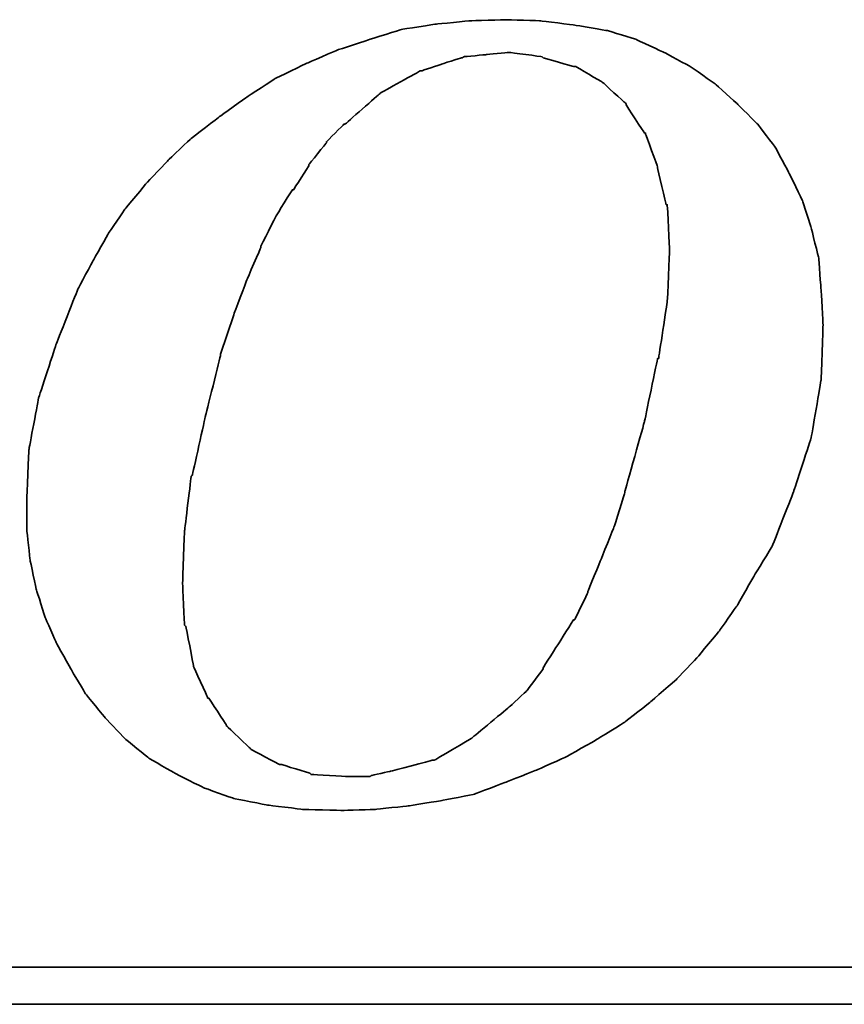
# Model space of a CAD drawing. Header units: inches. Extents: x 15 to 293, y 73 to 220.
# Tile 43 of 48: x 254.48 to 257.44, y 149.1 to 152.63. Entities that reach past the tile are written whole.
import ezdxf

# ---------------------------------------------------------------- set-up
doc = ezdxf.new("R2010")
doc.units = ezdxf.units.IN
doc.header["$LTSCALE"] = 0.1
doc.layers.add('DIM', color=4, linetype='Continuous')
doc.layers.add('layer 1', color=7, linetype='Continuous')

# ---------------------------------------------------------------- blocks, each defined once
blk = doc.blocks.new('TBI MOTION logo(完整正式版)')
at = {"layer": 'layer 1', "color": 22, "lineweight": 35}
for points, knots in [([(35.79625, -6.98375), (35.79625, -6.98375), (36.23125, -7.43875), (36.23125, -7.43875), (36.23125, -7.43875), (36.23125, -7.43875), (36.75625, -7.87125), (36.75625, -7.87125), (36.75625, -7.87125), (36.75625, -7.87125), (37.33125, -8.20375), (37.33125, -8.20375), (37.33125, -8.20375), (37.33125, -8.20375), (37.95625, -8.51875), (37.95625, -8.51875), (37.95625, -8.51875), (37.95625, -8.51875), (38.62625, -8.75875), (38.62625, -8.75875), (38.62625, -8.75875), (38.62625, -8.75875), (39.37125, -8.90375), (39.37125, -8.90375), (39.37125, -8.90375), (39.37125, -8.90375), (40.14125, -8.99875), (40.14125, -8.99875), (40.14125, -8.99875), (40.14125, -8.99875), (41.02625, -9.02375), (41.02625, -9.02375), (41.02625, -9.02375), (41.02625, -9.02375), (41.74625, -8.99875), (41.74625, -8.99875), (41.74625, -8.99875), (41.74625, -8.99875), (42.46625, -8.92375), (42.46625, -8.92375), (42.46625, -8.92375), (42.46625, -8.92375), (43.21125, -8.80625), (43.21125, -8.80625), (43.21125, -8.80625), (43.21125, -8.80625), (43.93125, -8.66375), (43.93125, -8.66375), (43.93125, -8.66375), (43.93125, -8.66375), (44.62625, -8.39875), (44.62625, -8.39875), (44.62625, -8.39875), (44.62625, -8.39875), (45.29625, -8.13375), (45.29625, -8.13375), (45.29625, -8.13375), (45.29625, -8.13375), (45.94625, -7.84375), (45.94625, -7.84375), (45.94625, -7.84375), (45.94625, -7.84375), (46.61625, -7.46375), (46.61625, -7.46375), (46.61625, -7.46375), (46.61625, -7.46375), (47.24125, -7.07875), (47.24125, -7.07875), (47.24125, -7.07875), (47.24125, -7.07875), (47.81625, -6.62375), (47.81625, -6.62375), (47.81625, -6.62375), (47.81625, -6.62375), (48.36875, -6.14375), (48.36875, -6.14375), (48.36875, -6.14375), (48.36875, -6.14375), (48.84625, -5.64125), (48.84625, -5.64125), (48.84625, -5.64125), (48.84625, -5.64125), (49.32625, -5.06375), (49.32625, -5.06375), (49.32625, -5.06375), (49.32625, -5.06375), (49.71125, -4.51374), (49.71125, -4.51374), (49.71125, -4.51374), (49.71125, -4.51374), (50.09625, -3.83874), (50.09625, -3.83874), (50.09625, -3.83874), (50.09625, -3.83874), (50.48125, -3.21374), (50.48125, -3.21374), (50.48125, -3.21374), (50.48125, -3.21374), (50.96125, -1.99125), (50.96125, -1.99125), (50.96125, -1.99125), (50.96125, -1.99125), (51.34375, -0.81875), (51.34375, -0.81875), (51.34375, -0.81875), (51.34375, -0.81875), (51.56125, 0.45624), (51.56125, 0.45624), (51.56125, 0.45624), (51.56125, 0.45624), (51.60625, 1.67624), (51.60625, 1.67624), (51.60625, 1.67624), (51.60625, 1.67624), (51.56125, 2.44625), (51.56125, 2.44625), (51.56125, 2.44625), (51.56125, 2.44625), (51.51125, 3.14125), (51.51125, 3.14125), (51.51125, 3.14125), (51.51125, 3.14125), (51.34375, 3.81125), (51.34375, 3.81125), (51.34375, 3.81125), (51.34375, 3.81125), (51.15125, 4.41125), (51.15125, 4.41125), (51.15125, 4.41125), (51.15125, 4.41125), (50.86125, 5.01125), (50.86125, 5.01125), (50.86125, 5.01125), (50.86125, 5.01125), (50.55125, 5.58875), (50.55125, 5.58875), (50.55125, 5.58875), (50.55125, 5.58875), (50.16625, 6.09125), (50.16625, 6.09125), (50.16625, 6.09125), (50.16625, 6.09125), (49.71125, 6.54875), (49.71125, 6.54875), (49.71125, 6.54875), (49.71125, 6.54875), (49.23125, 6.98125), (49.23125, 6.98125), (49.23125, 6.98125), (49.23125, 6.98125), (48.67875, 7.36625), (48.67875, 7.36625), (48.67875, 7.36625), (48.67875, 7.36625), (48.10375, 7.67625), (48.10375, 7.67625), (48.10375, 7.67625), (48.10375, 7.67625), (47.48125, 7.96375), (47.48125, 7.96375), (47.48125, 7.96375), (47.48125, 7.96375), (46.85625, 8.15625), (46.85625, 8.15625), (46.85625, 8.15625), (46.85625, 8.15625), (46.13625, 8.27624), (46.13625, 8.27624), (46.13625, 8.27624), (46.13625, 8.27624), (45.39125, 8.37125), (45.39125, 8.37125), (45.39125, 8.37125), (45.39125, 8.37125), (44.62625, 8.39624), (44.62625, 8.39624), (44.62625, 8.39624), (44.62625, 8.39624), (43.83625, 8.37125), (43.83625, 8.37125), (43.83625, 8.37125), (43.83625, 8.37125), (43.09125, 8.30125), (43.09125, 8.30125), (43.09125, 8.30125), (43.09125, 8.30125), (42.32125, 8.18125), (42.32125, 8.18125), (42.32125, 8.18125), (42.32125, 8.18125), (41.62875, 7.96375), (41.62875, 7.96375), (41.62875, 7.96375), (41.62875, 7.96375), (40.90625, 7.72625), (40.90625, 7.72625), (40.90625, 7.72625), (40.90625, 7.72625), (40.23624, 7.43625), (40.23624, 7.43625), (40.23624, 7.43625), (40.23624, 7.43625), (39.54124, 7.10125), (39.54124, 7.10125), (39.54124, 7.10125), (39.54124, 7.10125), (38.91625, 6.69125), (38.91625, 6.69125), (38.91625, 6.69125), (38.91625, 6.69125), (38.31625, 6.26125), (38.31625, 6.26125), (38.31625, 6.26125), (38.31625, 6.26125), (37.69125, 5.78125), (37.69125, 5.78125), (37.69125, 5.78125), (37.69125, 5.78125), (37.18625, 5.30125), (37.18625, 5.30125), (37.18625, 5.30125), (37.18625, 5.30125), (36.70625, 4.79624), (36.70625, 4.79624), (36.70625, 4.79624), (36.70625, 4.79624), (36.23125, 4.22125), (36.23125, 4.22125), (36.23125, 4.22125), (36.23125, 4.22125), (35.87124, 3.69375), (35.87124, 3.69375), (35.87124, 3.69375), (35.87124, 3.69375), (35.53125, 3.09125), (35.53125, 3.09125), (35.53125, 3.09125), (35.53125, 3.09125), (35.19875, 2.47125), (35.19875, 2.47125), (35.19875, 2.47125), (35.19875, 2.47125), (34.71625, 1.24625), (34.71625, 1.24625), (34.71625, 1.24625), (34.71625, 1.24625), (34.33125, 0.06874), (34.33125, 0.06874), (34.33125, 0.06874), (34.33125, 0.06874), (34.11625, -1.07875), (34.11625, -1.07875), (34.11625, -1.07875), (34.11625, -1.07875), (34.07125, -2.15875), (34.07125, -2.15875), (34.07125, -2.15875), (34.07125, -2.15875), (34.07125, -2.85375), (34.07125, -2.85375), (34.07125, -2.85375), (34.07125, -2.85375), (34.14125, -3.50375), (34.14125, -3.50375), (34.14125, -3.50375), (34.14125, -3.50375), (34.28625, -4.17375), (34.28625, -4.17375), (34.28625, -4.17375), (34.28625, -4.17375), (34.47625, -4.77624), (34.47625, -4.77624), (34.47625, -4.77624), (34.47625, -4.77624), (34.71625, -5.32625), (34.71625, -5.32625), (34.71625, -5.32625), (34.71625, -5.32625), (35.05375, -5.92875), (35.05375, -5.92875), (35.05375, -5.92875), (35.05375, -5.92875), (35.36375, -6.45375), (35.36375, -6.45375), (35.36375, -6.45375), (35.36375, -6.45375), (35.79625, -6.98375), (35.79625, -6.98375)], [0, 0, 0, 0, 0.01388889, 0.01388889, 0.01388889, 0.0138889, 0.02777778, 0.02777778, 0.02777778, 0.02777779, 0.04166667, 0.04166667, 0.04166667, 0.04166668, 0.05555556, 0.05555556, 0.05555556, 0.05555557, 0.06944444, 0.06944444, 0.06944444, 0.06944445, 0.08333333, 0.08333333, 0.08333333, 0.08333334, 0.09722222, 0.09722222, 0.09722222, 0.09722223, 0.11111111, 0.11111111, 0.11111111, 0.11111112, 0.125, 0.125, 0.125, 0.12500001, 0.13888889, 0.13888889, 0.13888889, 0.1388889, 0.15277778, 0.15277778, 0.15277778, 0.15277779, 0.16666667, 0.16666667, 0.16666667, 0.16666668, 0.18055556, 0.18055556, 0.18055556, 0.18055557, 0.19444444, 0.19444444, 0.19444444, 0.19444445, 0.20833333, 0.20833333, 0.20833333, 0.20833334, 0.22222222, 0.22222222, 0.22222222, 0.22222223, 0.23611111, 0.23611111, 0.23611111, 0.23611112, 0.25, 0.25, 0.25, 0.25000001, 0.26388889, 0.26388889, 0.26388889, 0.2638889, 0.27777778, 0.27777778, 0.27777778, 0.27777779, 0.29166667, 0.29166667, 0.29166667, 0.29166668, 0.30555556, 0.30555556, 0.30555556, 0.30555557, 0.31944444, 0.31944444, 0.31944444, 0.31944445, 0.33333333, 0.33333333, 0.33333333, 0.33333334, 0.34722222, 0.34722222, 0.34722222, 0.34722223, 0.36111111, 0.36111111, 0.36111111, 0.36111112, 0.375, 0.375, 0.375, 0.37500001, 0.38888889, 0.38888889, 0.38888889, 0.3888889, 0.40277778, 0.40277778, 0.40277778, 0.40277779, 0.41666667, 0.41666667, 0.41666667, 0.41666668, 0.43055556, 0.43055556, 0.43055556, 0.43055557, 0.44444444, 0.44444444, 0.44444444, 0.44444445, 0.45833333, 0.45833333, 0.45833333, 0.45833334, 0.47222222, 0.47222222, 0.47222222, 0.47222223, 0.48611111, 0.48611111, 0.48611111, 0.48611112, 0.5, 0.5, 0.5, 0.50000001, 0.51388889, 0.51388889, 0.51388889, 0.5138889, 0.52777778, 0.52777778, 0.52777778, 0.52777779, 0.54166667, 0.54166667, 0.54166667, 0.54166668, 0.55555556, 0.55555556, 0.55555556, 0.55555557, 0.56944444, 0.56944444, 0.56944444, 0.56944445, 0.58333333, 0.58333333, 0.58333333, 0.58333334, 0.59722222, 0.59722222, 0.59722222, 0.59722223, 0.61111111, 0.61111111, 0.61111111, 0.61111112, 0.625, 0.625, 0.625, 0.62500001, 0.63888889, 0.63888889, 0.63888889, 0.6388889, 0.65277778, 0.65277778, 0.65277778, 0.65277779, 0.66666667, 0.66666667, 0.66666667, 0.66666668, 0.68055556, 0.68055556, 0.68055556, 0.68055557, 0.69444444, 0.69444444, 0.69444444, 0.69444445, 0.70833333, 0.70833333, 0.70833333, 0.70833334, 0.72222222, 0.72222222, 0.72222222, 0.72222223, 0.73611111, 0.73611111, 0.73611111, 0.73611112, 0.75, 0.75, 0.75, 0.75000001, 0.76388889, 0.76388889, 0.76388889, 0.7638889, 0.77777778, 0.77777778, 0.77777778, 0.77777779, 0.79166667, 0.79166667, 0.79166667, 0.79166668, 0.80555556, 0.80555556, 0.80555556, 0.80555557, 0.81944444, 0.81944444, 0.81944444, 0.81944445, 0.83333333, 0.83333333, 0.83333333, 0.83333334, 0.84722222, 0.84722222, 0.84722222, 0.84722223, 0.86111111, 0.86111111, 0.86111111, 0.86111112, 0.875, 0.875, 0.875, 0.87500001, 0.88888889, 0.88888889, 0.88888889, 0.8888889, 0.90277778, 0.90277778, 0.90277778, 0.90277779, 0.91666667, 0.91666667, 0.91666667, 0.91666668, 0.93055556, 0.93055556, 0.93055556, 0.93055557, 0.94444444, 0.94444444, 0.94444444, 0.94444445, 0.95833333, 0.95833333, 0.95833333, 0.95833334, 0.97222222, 0.97222222, 0.97222222, 0.97222223, 0.98611111, 0.98611111, 0.98611111, 0.98611112, 1, 1, 1, 1]), ([(38.33875, 1.03124), (38.33875, 1.03124), (38.62625, 1.89625), (38.62625, 1.89625), (38.62625, 1.89625), (38.62625, 1.89625), (38.91625, 2.66375), (38.91625, 2.66375), (38.91625, 2.66375), (38.91625, 2.66375), (39.22625, 3.38125), (39.22625, 3.38125), (39.22625, 3.38125), (39.22625, 3.38125), (39.22625, 3.40624), (39.22625, 3.40624), (39.22625, 3.40624), (39.22625, 3.40624), (39.56124, 4.07624), (39.56124, 4.07624), (39.56124, 4.07624), (39.56124, 4.07624), (39.92125, 4.65125), (39.92125, 4.65125), (39.92125, 4.65125), (39.92125, 4.65125), (39.94625, 4.65125), (39.94625, 4.65125), (39.94625, 4.65125), (39.94625, 4.65125), (40.28125, 5.17875), (40.28125, 5.17875), (40.28125, 5.17875), (40.28125, 5.17875), (40.28125, 5.20375), (40.28125, 5.20375), (40.28125, 5.20375), (40.28125, 5.20375), (40.66875, 5.68625), (40.66875, 5.68625), (40.66875, 5.68625), (40.66875, 5.68625), (40.66875, 5.70625), (40.66875, 5.70625), (40.66875, 5.70625), (40.66875, 5.70625), (41.05124, 6.09125), (41.05124, 6.09125), (41.05124, 6.09125), (41.05124, 6.09125), (41.07625, 6.09125), (41.07625, 6.09125), (41.07625, 6.09125), (41.07625, 6.09125), (41.84125, 6.76625), (41.84125, 6.76625), (41.84125, 6.76625), (41.84125, 6.76625), (41.86625, 6.78625), (41.86625, 6.78625), (41.86625, 6.78625), (41.86625, 6.78625), (42.73125, 7.26624), (42.73125, 7.26624), (42.73125, 7.26624), (42.73125, 7.26624), (42.75625, 7.26624), (42.75625, 7.26624), (42.75625, 7.26624), (42.75625, 7.26624), (43.18625, 7.41125), (43.18625, 7.41125), (43.18625, 7.41125), (43.18625, 7.41125), (43.64125, 7.55625), (43.64125, 7.55625), (43.64125, 7.55625), (43.64125, 7.55625), (43.66625, 7.55625), (43.66625, 7.55625), (43.66625, 7.55625), (43.66625, 7.55625), (43.69125, 7.58124), (43.69125, 7.58124), (43.69125, 7.58124), (43.69125, 7.58124), (44.19125, 7.62625), (44.19125, 7.62625), (44.19125, 7.62625), (44.19125, 7.62625), (44.67125, 7.67625), (44.67125, 7.67625), (44.67125, 7.67625), (44.67125, 7.67625), (44.69625, 7.67625), (44.69625, 7.67625), (44.69625, 7.67625), (44.69625, 7.67625), (45.41875, 7.58124), (45.41875, 7.58124), (45.41875, 7.58124), (45.41875, 7.58124), (45.44125, 7.55625), (45.44125, 7.55625), (45.44125, 7.55625), (45.44125, 7.55625), (46.11125, 7.36625), (46.11125, 7.36625), (46.11125, 7.36625), (46.11125, 7.36625), (46.13625, 7.36625), (46.13625, 7.36625), (46.13625, 7.36625), (46.13625, 7.36625), (46.15875, 7.36625), (46.15875, 7.36625), (46.15875, 7.36625), (46.15875, 7.36625), (46.73625, 7.02624), (46.73625, 7.02624), (46.73625, 7.02624), (46.73625, 7.02624), (46.76125, 7.00624), (46.76125, 7.00624), (46.76125, 7.00624), (46.76125, 7.00624), (47.24125, 6.57124), (47.24125, 6.57124), (47.24125, 6.57124), (47.24125, 6.57124), (47.26625, 6.54875), (47.26625, 6.54875), (47.26625, 6.54875), (47.26625, 6.54875), (47.26625, 6.52375), (47.26625, 6.52375), (47.26625, 6.52375), (47.26625, 6.52375), (47.67375, 5.89875), (47.67375, 5.89875), (47.67375, 5.89875), (47.67375, 5.89875), (47.69625, 5.89875), (47.69625, 5.89875), (47.69625, 5.89875), (47.69625, 5.89875), (47.69625, 5.87625), (47.69625, 5.87625), (47.69625, 5.87625), (47.69625, 5.87625), (47.96125, 5.15625), (47.96125, 5.15625), (47.96125, 5.15625), (47.96125, 5.15625), (47.96125, 5.13125), (47.96125, 5.13125), (47.96125, 5.13125), (47.96125, 5.13125), (48.15125, 4.31875), (48.15125, 4.31875), (48.15125, 4.31875), (48.15125, 4.31875), (48.17625, 4.31875), (48.17625, 4.31875), (48.17625, 4.31875), (48.17625, 4.31875), (48.17625, 4.29125), (48.17625, 4.29125), (48.17625, 4.29125), (48.17625, 4.29125), (48.22625, 3.33125), (48.22625, 3.33125), (48.22625, 3.33125), (48.22625, 3.33125), (48.22625, 3.30875), (48.22625, 3.30875), (48.22625, 3.30875), (48.22625, 3.30875), (48.17625, 2.20624), (48.17625, 2.20624), (48.17625, 2.20624), (48.17625, 2.20624), (48.17625, 2.18124), (48.17625, 2.18124), (48.17625, 2.18124), (48.17625, 2.18124), (47.98375, 0.93624), (47.98375, 0.93624), (47.98375, 0.93624), (47.98375, 0.93624), (47.96125, 0.93624), (47.96125, 0.93624), (47.96125, 0.93624), (47.96125, 0.93624), (47.67375, -0.45874), (47.67375, -0.45874), (47.67375, -0.45874), (47.67375, -0.45874), (47.24125, -1.99125), (47.24125, -1.99125), (47.24125, -1.99125), (47.24125, -1.99125), (47.24125, -2.01874), (47.24125, -2.01874), (47.24125, -2.01874), (47.24125, -2.01874), (47.00125, -2.78375), (47.00125, -2.78375), (47.00125, -2.78375), (47.00125, -2.78375), (46.71125, -3.50375), (46.71125, -3.50375), (46.71125, -3.50375), (46.71125, -3.50375), (46.42625, -4.19875), (46.42625, -4.19875), (46.42625, -4.19875), (46.42625, -4.19875), (46.42625, -4.22375), (46.42625, -4.22375), (46.42625, -4.22375), (46.42625, -4.22375), (46.13625, -4.82374), (46.13625, -4.82374), (46.13625, -4.82374), (46.13625, -4.82374), (46.11125, -4.82374), (46.11125, -4.82374), (46.11125, -4.82374), (46.11125, -4.82374), (45.77625, -5.35125), (45.77625, -5.35125), (45.77625, -5.35125), (45.77625, -5.35125), (45.44125, -5.87875), (45.44125, -5.87875), (45.44125, -5.87875), (45.44125, -5.87875), (45.44125, -5.90375), (45.44125, -5.90375), (45.44125, -5.90375), (45.44125, -5.90375), (45.10625, -6.35875), (45.10625, -6.35875), (45.10625, -6.35875), (45.10625, -6.35875), (45.08125, -6.38375), (45.08125, -6.38375), (45.08125, -6.38375), (45.08125, -6.38375), (44.69625, -6.74375), (44.69625, -6.74375), (44.69625, -6.74375), (44.69625, -6.74375), (43.88375, -7.41625), (43.88375, -7.41625), (43.88375, -7.41625), (43.88375, -7.41625), (43.85625, -7.43875), (43.85625, -7.43875), (43.85625, -7.43875), (43.85625, -7.43875), (43.04125, -7.91875), (43.04125, -7.91875), (43.04125, -7.91875), (43.04125, -7.91875), (43.01625, -7.91875), (43.01625, -7.91875), (43.01625, -7.91875), (43.01625, -7.91875), (42.99625, -7.91875), (42.99625, -7.91875), (42.99625, -7.91875), (42.99625, -7.91875), (42.08125, -8.15875), (42.08125, -8.15875), (42.08125, -8.15875), (42.08125, -8.15875), (41.65125, -8.25625), (41.65125, -8.25625), (41.65125, -8.25625), (41.65125, -8.25625), (41.62875, -8.27875), (41.62875, -8.27875), (41.62875, -8.27875), (41.62875, -8.27875), (41.60125, -8.27875), (41.60125, -8.27875), (41.60125, -8.27875), (41.60125, -8.27875), (41.12125, -8.27875), (41.12125, -8.27875), (41.12125, -8.27875), (41.12125, -8.27875), (40.35624, -8.23125), (40.35624, -8.23125), (40.35624, -8.23125), (40.35624, -8.23125), (40.33125, -8.23125), (40.33125, -8.23125), (40.33125, -8.23125), (40.33125, -8.23125), (40.30625, -8.20375), (40.30625, -8.20375), (40.30625, -8.20375), (40.30625, -8.20375), (39.68375, -8.01375), (39.68375, -8.01375), (39.68375, -8.01375), (39.68375, -8.01375), (39.66124, -8.01375), (39.66124, -8.01375), (39.66124, -8.01375), (39.66124, -8.01375), (39.63625, -8.01375), (39.63625, -8.01375), (39.63625, -8.01375), (39.63625, -8.01375), (39.01125, -7.67875), (39.01125, -7.67875), (39.01125, -7.67875), (39.01125, -7.67875), (38.98875, -7.65375), (38.98875, -7.65375), (38.98875, -7.65375), (38.98875, -7.65375), (38.48625, -7.17375), (38.48625, -7.17375), (38.48625, -7.17375), (38.48625, -7.17375), (38.45875, -7.14875), (38.45875, -7.14875), (38.45875, -7.14875), (38.45875, -7.14875), (38.45875, -7.12875), (38.45875, -7.12875), (38.45875, -7.12875), (38.45875, -7.12875), (38.07625, -6.54875), (38.07625, -6.54875), (38.07625, -6.54875), (38.07625, -6.54875), (38.05125, -6.54875), (38.05125, -6.54875), (38.05125, -6.54875), (38.05125, -6.54875), (38.05125, -6.52875), (38.05125, -6.52875), (38.05125, -6.52875), (38.05125, -6.52875), (37.74125, -5.85375), (37.74125, -5.85375), (37.74125, -5.85375), (37.74125, -5.85375), (37.74125, -5.82875), (37.74125, -5.82875), (37.74125, -5.82875), (37.74125, -5.82875), (37.57375, -4.96875), (37.57375, -4.96875), (37.57375, -4.96875), (37.57375, -4.96875), (37.54625, -4.94375), (37.54625, -4.94375), (37.54625, -4.94375), (37.54625, -4.94375), (37.50125, -4.03375), (37.50125, -4.03375), (37.50125, -4.03375), (37.50125, -4.03375), (37.50125, -4.00875), (37.50125, -4.00875), (37.50125, -4.00875), (37.50125, -4.00875), (37.54625, -2.85375), (37.54625, -2.85375), (37.54625, -2.85375), (37.54625, -2.85375), (37.69125, -1.65875), (37.69125, -1.65875), (37.69125, -1.65875), (37.69125, -1.65875), (37.71624, -1.63375), (37.71624, -1.63375), (37.71624, -1.63375), (37.71624, -1.63375), (38.00375, -0.33875), (38.00375, -0.33875), (38.00375, -0.33875), (38.00375, -0.33875), (38.33875, 1.00624), (38.33875, 1.00624), (38.33875, 1.00624), (38.33875, 1.00624), (38.33875, 1.03124), (38.33875, 1.03124)], [0, 0, 0, 0, 0.01010101, 0.01010101, 0.01010101, 0.01010102, 0.02020202, 0.02020202, 0.02020202, 0.02020203, 0.03030303, 0.03030303, 0.03030303, 0.03030304, 0.04040404, 0.04040404, 0.04040404, 0.04040405, 0.05050505, 0.05050505, 0.05050505, 0.05050506, 0.06060606, 0.06060606, 0.06060606, 0.06060607, 0.07070707, 0.07070707, 0.07070707, 0.07070708, 0.08080808, 0.08080808, 0.08080808, 0.08080809, 0.09090909, 0.09090909, 0.09090909, 0.0909091, 0.1010101, 0.1010101, 0.1010101, 0.10101011, 0.11111111, 0.11111111, 0.11111111, 0.11111112, 0.12121212, 0.12121212, 0.12121212, 0.12121213, 0.13131313, 0.13131313, 0.13131313, 0.13131314, 0.14141414, 0.14141414, 0.14141414, 0.14141415, 0.15151515, 0.15151515, 0.15151515, 0.15151516, 0.16161616, 0.16161616, 0.16161616, 0.16161617, 0.17171717, 0.17171717, 0.17171717, 0.17171718, 0.18181818, 0.18181818, 0.18181818, 0.18181819, 0.19191919, 0.19191919, 0.19191919, 0.1919192, 0.2020202, 0.2020202, 0.2020202, 0.20202021, 0.21212121, 0.21212121, 0.21212121, 0.21212122, 0.22222222, 0.22222222, 0.22222222, 0.22222223, 0.23232323, 0.23232323, 0.23232323, 0.23232324, 0.24242424, 0.24242424, 0.24242424, 0.24242425, 0.25252525, 0.25252525, 0.25252525, 0.25252526, 0.26262626, 0.26262626, 0.26262626, 0.26262627, 0.27272727, 0.27272727, 0.27272727, 0.27272728, 0.28282828, 0.28282828, 0.28282828, 0.28282829, 0.29292929, 0.29292929, 0.29292929, 0.2929293, 0.3030303, 0.3030303, 0.3030303, 0.30303031, 0.31313131, 0.31313131, 0.31313131, 0.31313132, 0.32323232, 0.32323232, 0.32323232, 0.32323233, 0.33333333, 0.33333333, 0.33333333, 0.33333334, 0.34343434, 0.34343434, 0.34343434, 0.34343435, 0.35353535, 0.35353535, 0.35353535, 0.35353536, 0.36363636, 0.36363636, 0.36363636, 0.36363637, 0.37373737, 0.37373737, 0.37373737, 0.37373738, 0.38383838, 0.38383838, 0.38383838, 0.38383839, 0.39393939, 0.39393939, 0.39393939, 0.3939394, 0.4040404, 0.4040404, 0.4040404, 0.40404041, 0.41414141, 0.41414141, 0.41414141, 0.41414142, 0.42424242, 0.42424242, 0.42424242, 0.42424243, 0.43434343, 0.43434343, 0.43434343, 0.43434344, 0.44444444, 0.44444444, 0.44444444, 0.44444445, 0.45454545, 0.45454545, 0.45454545, 0.45454546, 0.46464646, 0.46464646, 0.46464646, 0.46464647, 0.47474747, 0.47474747, 0.47474747, 0.47474748, 0.48484848, 0.48484848, 0.48484848, 0.48484849, 0.49494949, 0.49494949, 0.49494949, 0.4949495, 0.50505051, 0.50505051, 0.50505051, 0.50505052, 0.51515152, 0.51515152, 0.51515152, 0.51515153, 0.52525253, 0.52525253, 0.52525253, 0.52525254, 0.53535354, 0.53535354, 0.53535354, 0.53535355, 0.54545455, 0.54545455, 0.54545455, 0.54545456, 0.55555556, 0.55555556, 0.55555556, 0.55555557, 0.56565657, 0.56565657, 0.56565657, 0.56565658, 0.57575758, 0.57575758, 0.57575758, 0.57575759, 0.58585859, 0.58585859, 0.58585859, 0.5858586, 0.5959596, 0.5959596, 0.5959596, 0.59595961, 0.60606061, 0.60606061, 0.60606061, 0.60606062, 0.61616162, 0.61616162, 0.61616162, 0.61616163, 0.62626263, 0.62626263, 0.62626263, 0.62626264, 0.63636364, 0.63636364, 0.63636364, 0.63636365, 0.64646465, 0.64646465, 0.64646465, 0.64646466, 0.65656566, 0.65656566, 0.65656566, 0.65656567, 0.66666667, 0.66666667, 0.66666667, 0.66666668, 0.67676768, 0.67676768, 0.67676768, 0.67676769, 0.68686869, 0.68686869, 0.68686869, 0.6868687, 0.6969697, 0.6969697, 0.6969697, 0.69696971, 0.70707071, 0.70707071, 0.70707071, 0.70707072, 0.71717172, 0.71717172, 0.71717172, 0.71717173, 0.72727273, 0.72727273, 0.72727273, 0.72727274, 0.73737374, 0.73737374, 0.73737374, 0.73737375, 0.74747475, 0.74747475, 0.74747475, 0.74747476, 0.75757576, 0.75757576, 0.75757576, 0.75757577, 0.76767677, 0.76767677, 0.76767677, 0.76767678, 0.77777778, 0.77777778, 0.77777778, 0.77777779, 0.78787879, 0.78787879, 0.78787879, 0.7878788, 0.7979798, 0.7979798, 0.7979798, 0.79797981, 0.80808081, 0.80808081, 0.80808081, 0.80808082, 0.81818182, 0.81818182, 0.81818182, 0.81818183, 0.82828283, 0.82828283, 0.82828283, 0.82828284, 0.83838384, 0.83838384, 0.83838384, 0.83838385, 0.84848485, 0.84848485, 0.84848485, 0.84848486, 0.85858586, 0.85858586, 0.85858586, 0.85858587, 0.86868687, 0.86868687, 0.86868687, 0.86868688, 0.87878788, 0.87878788, 0.87878788, 0.87878789, 0.88888889, 0.88888889, 0.88888889, 0.8888889, 0.8989899, 0.8989899, 0.8989899, 0.89898991, 0.90909091, 0.90909091, 0.90909091, 0.90909092, 0.91919192, 0.91919192, 0.91919192, 0.91919193, 0.92929293, 0.92929293, 0.92929293, 0.92929294, 0.93939394, 0.93939394, 0.93939394, 0.93939395, 0.94949495, 0.94949495, 0.94949495, 0.94949496, 0.95959596, 0.95959596, 0.95959596, 0.95959597, 0.96969697, 0.96969697, 0.96969697, 0.96969698, 0.97979798, 0.97979798, 0.97979798, 0.97979799, 0.98989899, 0.98989899, 0.98989899, 0.989899, 1, 1, 1, 1]), ([(75.90875, -9.47875), (75.90875, -9.47875), (75.90875, -12.28625), (75.90875, -12.28625), (75.90875, -12.28625), (75.90875, -12.28625), (75.90875, -12.47875), (75.90875, -12.47875), (75.90875, -12.47875), (75.90875, -12.47875), (75.71625, -12.47875), (75.71625, -12.47875), (75.71625, -12.47875), (75.71625, -12.47875), (-88.32875, -12.47875), (-88.32875, -12.47875), (-88.32875, -12.47875), (-88.32875, -12.47875), (-88.32875, -13.29375), (-88.32875, -13.29375), (-88.32875, -13.29375), (-88.32875, -13.29375), (82.89125, -13.29375), (82.89125, -13.29375), (82.89125, -13.29375), (82.89125, -13.29375), (75.90875, -9.47875), (75.90875, -9.47875)], [0, 0, 0, 0, 0.14285714, 0.14285714, 0.14285714, 0.14285715, 0.28571429, 0.28571429, 0.28571429, 0.2857143, 0.42857143, 0.42857143, 0.42857143, 0.42857144, 0.57142857, 0.57142857, 0.57142857, 0.57142858, 0.71428571, 0.71428571, 0.71428571, 0.71428572, 0.85714286, 0.85714286, 0.85714286, 0.85714287, 1, 1, 1, 1])]:
    blk.add_open_spline(points, degree=3, knots=knots, dxfattribs=at)

msp = doc.modelspace()

# ---------------------------------------------------------------- block references
at = {"layer": 'DIM', "xscale": 0.1625400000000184, "yscale": 0.1625400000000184, "zscale": 0.1625400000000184}
msp.add_blockref('TBI MOTION logo(完整正式版)', (248.9711, 151.2627), dxfattribs=at)

doc.saveas('drawing.dxf')
